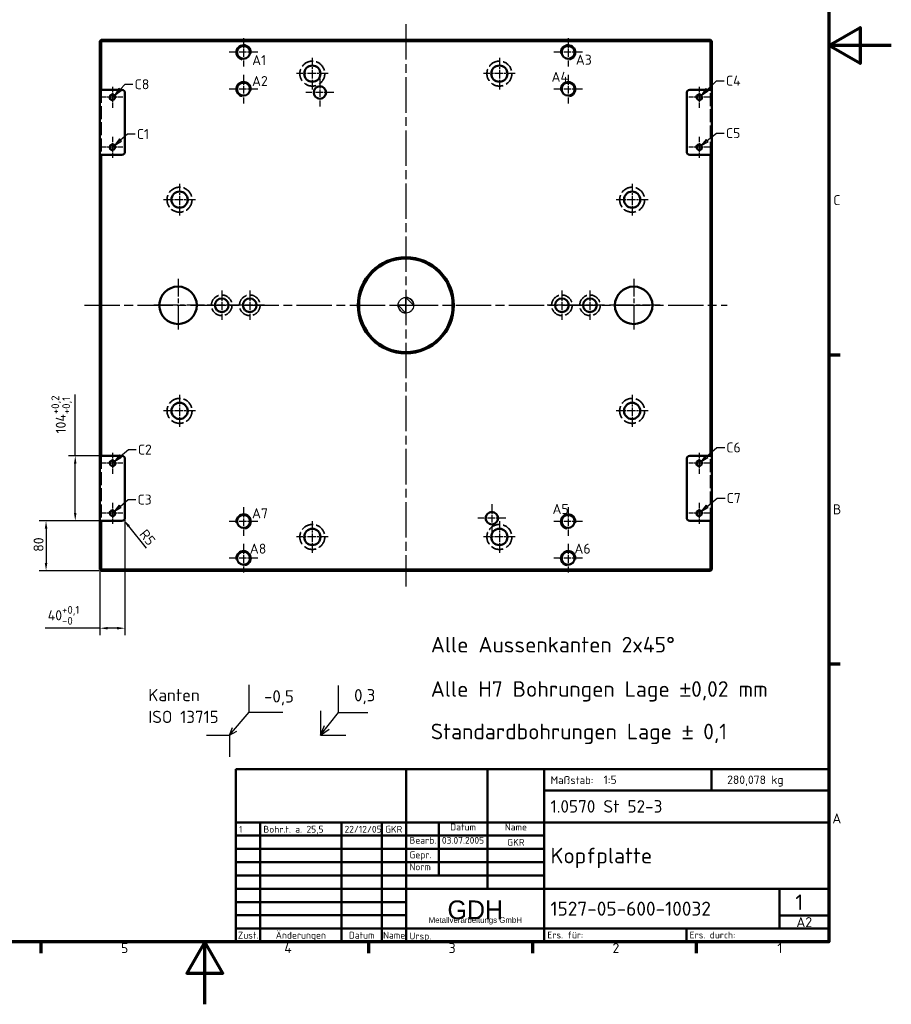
# Model space of a CAD drawing. Extents: x -50 to 2150, y -50 to 3020.
# Tile 2 of 4: x 754 to 2150, y -50 to 1526. Entities that reach past the tile are written whole.
import ezdxf
from ezdxf.enums import TextEntityAlignment as Align

# ---------------------------------------------------------------- set-up
doc = ezdxf.new("R2010")
doc.units = 0
doc.header["$LTSCALE"] = 5
doc.linetypes.add('CHAIN', pattern=[0.3543, 0.2362, -0.0295, 0.0591, -0.0295])
doc.linetypes.add('DASHED', pattern=[0.2067, 0.1654, -0.0413])
doc.layers.get('0').update_dxf_attribs({"lineweight": 25})
for name, color, linetype, lineweight in [('Bemaßung (ISO)', 7, 'Continuous', 25), ('Mittellinie (ISO)', 205, 'Continuous', 25), ('Mittelpunktmarkierung (ISO)', 205, 'Continuous', 25), ('Rahmen (ISO)', 7, 'Continuous', 70), ('Sichtbar (ISO)', 196, 'Continuous', 50), ('Sichtbar schmal (ISO)', 196, 'Continuous', 35), ('Skizziergeometrie (ISO)', 7, 'Continuous', 25), ('Symbol (ISO)', 7, 'Continuous', 25), ('Titel (ISO)', 7, 'Continuous', 50), ('Verdeckt (ISO)', 251, 'DASHED', 35)]:
    doc.layers.add(name, color=color, linetype=linetype, lineweight=lineweight)
doc.styles.add('MSPR_TXT', font='monotxt.shx')
doc.styles.add('Notiztext (DIN)', font='isocpeur.ttf')
doc.styles.add('Textstil125', font='isocpeur.ttf')
doc.dimstyles.new('Standard (DIN)', dxfattribs={"dimscale": 5, "dimtxt": 3.2, "dimasz": 2.5, "dimexe": 2.2, "dimexo": 0.8, "dimgap": 0.8, "dimtad": 1, "dimdec": 4, "dimrnd": 1e-08, "dimtxsty": 'Notiztext (DIN)', "dimcen": 0.09, "dimdle": 10, "dimclrd": 256, "dimclre": 256, "dimclrt": 256, "dimadec": 0, "dimazin": 2, "dimtfac": 0.78125, "dimtdec": 4, "dimtofl": 0, "dimtmove": 0, "dimatfit": 3, "dimfxl": 0, "dimtolj": 1, "dimlwd": -1, "dimlwe": -1, "dimarcsym": 0})

# ---------------------------------------------------------------- blocks, each defined once
blk = doc.blocks.new('Ränder Default Border')
at = {"layer": 'Rahmen (ISO)'}
for p, q in [((410, 198), (413.6, 198)), ((410, 99), (413.6, 99)), ((157.5, 10), (157.5, 6.4)), ((262.5, 10), (262.5, 6.4)), ((315, 10), (315, 6.4)), ((367.5, 10), (367.5, 6.4))]:
    blk.add_line(p, q, dxfattribs=at)
at = {"layer": 'Rahmen (ISO)', "flags": 128}
for points in [[(10, 10), (10, 584), (410, 584), (410, 10), (10, 10)], [(430, 297), (410, 297), (420, 302.77), (420, 291.23), (410, 297)], [(210, -10), (210, 10), (204.23, 0), (215.77, 0), (210, 10)]]:
    blk.add_lwpolyline(points, dxfattribs=at)
at = {"layer": 'Skizziergeometrie (ISO)', "char_height": 3.2, "attachment_point": 7, "style": 'Textstil125'}
for s, insert in [('C', (411.41, 245.9)), ('A', (411.09, 47.9)), ('4', (235.5, 6.4)), ('3', (288.16, 6.4))]:
    blk.add_mtext(s, dxfattribs=dict(at, insert=insert))
for s, insert, line_spacing_factor in [('B', (411.25, 146.9), 1.836198), ('5', (183.16, 6.4), 2.787747), ('2', (340.66, 6.4), 3.01692), ('1', (393.47, 6.4), 3.057869)]:
    blk.add_mtext(s, dxfattribs=dict(at, insert=insert, line_spacing_factor=line_spacing_factor))
blk = doc.blocks.new('Symbol für Ursprungsindikator2')
at = {"layer": 'Bemaßung (ISO)', "flags": 128}
for points in [[(274.45, 213.83), (276.95, 213.83), (274.45, 216.33), (274.45, 213.83)], [(274.45, 213.83), (274.45, 216.33), (274.45, 211.33), (274.45, 213.83)], [(274.45, 213.83), (274.45, 211.33), (271.95, 213.83), (274.45, 213.83)], [(274.45, 213.83), (271.95, 213.83), (274.45, 213.83), (274.45, 213.83)]]:
    blk.add_lwpolyline(points, dxfattribs=at)
at = {"layer": 'Bemaßung (ISO)'}
blk.add_circle((274.45, 213.83), 2.5, dxfattribs=at)
for start, end in [(0, 90), (180, 270)]:
    blk.add_arc((274.45, 213.83), 2.5, start, end, dxfattribs=at)
for points in [[(274.45, 213.83), (276.95, 213.83), (274.45, 216.33), (274.45, 213.83)], [(274.45, 213.83), (274.45, 216.33), (274.45, 211.33), (274.45, 213.83)], [(274.45, 213.83), (274.45, 211.33), (271.95, 213.83), (274.45, 213.83)], [(274.45, 213.83), (271.95, 213.83), (274.45, 213.83)]]:
    blk.add_solid(points, dxfattribs=at)
blk = doc.blocks.new('Führungslinientext17')
at = {"layer": 'Symbol (ISO)', "insert": (225.19, 290.72), "char_height": 3.2, "attachment_point": 7, "style": 'Textstil125'}
blk.add_mtext('A1', dxfattribs=at)
blk = doc.blocks.new('Führungslinientext18')
at = {"layer": 'Symbol (ISO)', "insert": (225.15, 284.03), "char_height": 3.2, "attachment_point": 7, "style": 'Textstil125'}
blk.add_mtext('A2', dxfattribs=at)
blk = doc.blocks.new('Führungslinientext19')
at = {"layer": 'Symbol (ISO)', "insert": (328.9, 290.85), "char_height": 3.2, "attachment_point": 7, "style": 'Textstil125'}
blk.add_mtext('A3', dxfattribs=at)
blk = doc.blocks.new('Führungslinientext20')
at = {"layer": 'Symbol (ISO)', "insert": (321.11, 285.39), "char_height": 3.2, "attachment_point": 7, "style": 'Textstil125'}
blk.add_mtext('A4', dxfattribs=at)
blk = doc.blocks.new('Führungslinientext21')
at = {"layer": 'Symbol (ISO)', "insert": (321.43, 146.99), "char_height": 3.2, "attachment_point": 7, "style": 'Textstil125'}
blk.add_mtext('A5', dxfattribs=at)
blk = doc.blocks.new('Führungslinientext22')
at = {"layer": 'Symbol (ISO)', "insert": (328.44, 134.3), "char_height": 3.2, "attachment_point": 7, "style": 'Textstil125'}
blk.add_mtext('A6', dxfattribs=at)
blk = doc.blocks.new('Führungslinientext23')
at = {"layer": 'Symbol (ISO)', "insert": (225.15, 145.63), "char_height": 3.2, "attachment_point": 7, "style": 'Textstil125'}
blk.add_mtext('A7', dxfattribs=at)
blk = doc.blocks.new('Führungslinientext24')
at = {"layer": 'Symbol (ISO)', "insert": (224.44, 134.3), "char_height": 3.2, "attachment_point": 7, "style": 'Textstil125'}
blk.add_mtext('A8', dxfattribs=at)
blk = doc.blocks.new('Führungslinientext25')
at = {"layer": 'Symbol (ISO)'}
for p, q in [((182.89, 282.93), (184.51, 284.61)), ((184.51, 284.61), (187.01, 284.61)), ((182.53, 283.28), (181.15, 281.14)), ((182.89, 282.93), (181.15, 281.14)), ((181.15, 281.14), (183.25, 282.58)), ((183.25, 282.58), (182.53, 283.28))]:
    blk.add_line(p, q, dxfattribs=at)
at = {"layer": 'Symbol (ISO)', "flags": 128}
blk.add_lwpolyline([(182.53, 283.28), (181.15, 281.14), (183.25, 282.58), (182.53, 283.28)], dxfattribs=at)
at = {"layer": 'Symbol (ISO)'}
blk.add_solid([(182.53, 283.28), (181.15, 281.14), (183.25, 282.58), (182.53, 283.28)], dxfattribs=at)
at = {"layer": 'Symbol (ISO)', "insert": (187.54, 283.01), "char_height": 3.2, "attachment_point": 7, "style": 'Textstil125'}
blk.add_mtext('C8', dxfattribs=at)
blk = doc.blocks.new('Führungslinientext26')
at = {"layer": 'Symbol (ISO)'}
for p, q in [((183.04, 266.78), (185.21, 268.68)), ((185.21, 268.68), (187.71, 268.68)), ((182.71, 267.16), (181.15, 265.14)), ((183.04, 266.78), (181.15, 265.14)), ((181.15, 265.14), (183.37, 266.4)), ((183.37, 266.4), (182.71, 267.16))]:
    blk.add_line(p, q, dxfattribs=at)
at = {"layer": 'Symbol (ISO)', "flags": 128}
blk.add_lwpolyline([(182.71, 267.16), (181.15, 265.14), (183.37, 266.4), (182.71, 267.16)], dxfattribs=at)
at = {"layer": 'Symbol (ISO)'}
blk.add_solid([(182.71, 267.16), (181.15, 265.14), (183.37, 266.4), (182.71, 267.16)], dxfattribs=at)
at = {"layer": 'Symbol (ISO)', "insert": (188.24, 267.08), "char_height": 3.2, "attachment_point": 7, "style": 'Textstil125'}
blk.add_mtext('C1', dxfattribs=at)
blk = doc.blocks.new('Führungslinientext27')
at = {"layer": 'Symbol (ISO)'}
for p, q in [((183.07, 165.55), (185.54, 167.63)), ((185.54, 167.63), (188.04, 167.63)), ((182.74, 165.93), (181.15, 163.94)), ((183.07, 165.55), (181.15, 163.94)), ((181.15, 163.94), (183.39, 165.16)), ((183.39, 165.16), (182.74, 165.93))]:
    blk.add_line(p, q, dxfattribs=at)
at = {"layer": 'Symbol (ISO)', "flags": 128}
blk.add_lwpolyline([(182.74, 165.93), (181.15, 163.94), (183.39, 165.16), (182.74, 165.93)], dxfattribs=at)
at = {"layer": 'Symbol (ISO)'}
blk.add_solid([(182.74, 165.93), (181.15, 163.94), (183.39, 165.16), (182.74, 165.93)], dxfattribs=at)
at = {"layer": 'Symbol (ISO)', "insert": (188.57, 166.03), "char_height": 3.2, "attachment_point": 7, "style": 'Textstil125'}
blk.add_mtext('C2', dxfattribs=at)
blk = doc.blocks.new('Führungslinientext28')
at = {"layer": 'Symbol (ISO)'}
for p, q in [((182.93, 149.45), (185.44, 151.63)), ((185.44, 151.63), (187.94, 151.63)), ((182.6, 149.83), (181.04, 147.82)), ((182.93, 149.45), (181.04, 147.82)), ((181.04, 147.82), (183.26, 149.08)), ((183.26, 149.08), (182.6, 149.83))]:
    blk.add_line(p, q, dxfattribs=at)
at = {"layer": 'Symbol (ISO)', "flags": 128}
blk.add_lwpolyline([(182.6, 149.83), (181.04, 147.82), (183.26, 149.08), (182.6, 149.83)], dxfattribs=at)
at = {"layer": 'Symbol (ISO)'}
blk.add_solid([(182.6, 149.83), (181.04, 147.82), (183.26, 149.08), (182.6, 149.83)], dxfattribs=at)
at = {"layer": 'Symbol (ISO)', "insert": (188.47, 150.03), "char_height": 3.2, "attachment_point": 7, "style": 'Textstil125'}
blk.add_mtext('C3', dxfattribs=at)
blk = doc.blocks.new('Führungslinientext29')
at = {"layer": 'Symbol (ISO)'}
for p, q in [((370.96, 282.86), (373.97, 285.74)), ((373.97, 285.74), (376.47, 285.74)), ((370.62, 283.22), (369.15, 281.14)), ((370.96, 282.86), (369.15, 281.14)), ((369.15, 281.14), (371.31, 282.5)), ((371.31, 282.5), (370.62, 283.22))]:
    blk.add_line(p, q, dxfattribs=at)
at = {"layer": 'Symbol (ISO)', "flags": 128}
blk.add_lwpolyline([(370.62, 283.22), (369.15, 281.14), (371.31, 282.5), (370.62, 283.22)], dxfattribs=at)
at = {"layer": 'Symbol (ISO)'}
blk.add_solid([(370.62, 283.22), (369.15, 281.14), (371.31, 282.5), (370.62, 283.22)], dxfattribs=at)
at = {"layer": 'Symbol (ISO)', "insert": (377, 284.14), "char_height": 3.2, "attachment_point": 7, "style": 'Textstil125'}
blk.add_mtext('C4', dxfattribs=at)
blk = doc.blocks.new('Führungslinientext30')
at = {"layer": 'Symbol (ISO)'}
for p, q in [((370.99, 266.58), (373.97, 268.96)), ((373.97, 268.96), (376.47, 268.96)), ((370.68, 266.97), (369.04, 265.02)), ((370.99, 266.58), (369.04, 265.02)), ((369.04, 265.02), (371.3, 266.19)), ((371.3, 266.19), (370.68, 266.97))]:
    blk.add_line(p, q, dxfattribs=at)
at = {"layer": 'Symbol (ISO)', "flags": 128}
blk.add_lwpolyline([(370.68, 266.97), (369.04, 265.02), (371.3, 266.19), (370.68, 266.97)], dxfattribs=at)
at = {"layer": 'Symbol (ISO)'}
blk.add_solid([(370.68, 266.97), (369.04, 265.02), (371.3, 266.19), (370.68, 266.97)], dxfattribs=at)
at = {"layer": 'Symbol (ISO)', "insert": (377, 267.36), "char_height": 3.2, "attachment_point": 7, "style": 'Textstil125'}
blk.add_mtext('C5', dxfattribs=at)
blk = doc.blocks.new('Führungslinientext31')
at = {"layer": 'Symbol (ISO)'}
for p, q in [((370.91, 165.48), (374.11, 168.3)), ((374.11, 168.3), (376.61, 168.3)), ((370.58, 165.85), (369.04, 163.82)), ((370.91, 165.48), (369.04, 163.82)), ((369.04, 163.82), (371.24, 165.1)), ((371.24, 165.1), (370.58, 165.85))]:
    blk.add_line(p, q, dxfattribs=at)
at = {"layer": 'Symbol (ISO)', "flags": 128}
blk.add_lwpolyline([(370.58, 165.85), (369.04, 163.82), (371.24, 165.1), (370.58, 165.85)], dxfattribs=at)
at = {"layer": 'Symbol (ISO)'}
blk.add_solid([(370.58, 165.85), (369.04, 163.82), (371.24, 165.1), (370.58, 165.85)], dxfattribs=at)
at = {"layer": 'Symbol (ISO)', "insert": (377.14, 166.7), "char_height": 3.2, "attachment_point": 7, "style": 'Textstil125'}
blk.add_mtext('C6', dxfattribs=at)
blk = doc.blocks.new('Führungslinientext32')
at = {"layer": 'Symbol (ISO)'}
for p, q in [((370.96, 149.42), (374.21, 152.12)), ((374.21, 152.12), (376.71, 152.12)), ((370.64, 149.8), (369.04, 147.82)), ((370.96, 149.42), (369.04, 147.82)), ((369.04, 147.82), (371.28, 149.03)), ((371.28, 149.03), (370.64, 149.8))]:
    blk.add_line(p, q, dxfattribs=at)
at = {"layer": 'Symbol (ISO)', "flags": 128}
blk.add_lwpolyline([(370.64, 149.8), (369.04, 147.82), (371.28, 149.03), (370.64, 149.8)], dxfattribs=at)
at = {"layer": 'Symbol (ISO)'}
blk.add_solid([(370.64, 149.8), (369.04, 147.82), (371.28, 149.03), (370.64, 149.8)], dxfattribs=at)
at = {"layer": 'Symbol (ISO)', "insert": (377.23, 150.52), "char_height": 3.2, "attachment_point": 7, "style": 'Textstil125'}
blk.add_mtext('C7', dxfattribs=at)
blk = doc.blocks.new('*D84')
at = {"layer": 'Bemaßung (ISO)'}
for p, q in [((842.6, 828.1), (842.6, 926.4)), ((880.2, 828.1), (831.6, 828.1)), ((842.6, 736.6), (842.6, 815.6)), ((880.2, 724.1), (831.6, 724.1))]:
    blk.add_line(p, q, dxfattribs=at)
for points in [[(840.5, 815.6), (844.6, 815.6), (842.6, 828.1)], [(840.5, 736.6), (844.6, 736.6), (842.6, 724.1)]]:
    blk.add_solid(points, dxfattribs=at)
at = {"layer": 'Defpoints', "color": 0}
for p in [(884.2, 828.1), (842.6, 724.1), (884.2, 724.1)]:
    blk.add_point(p, dxfattribs=at)
at = {"layer": 'Bemaßung (ISO)', "insert": (804.4, 863.9), "char_height": 16, "attachment_point": 1, "rotation": 90, "style": 'Notiztext (DIN)'}
blk.add_mtext('\\A1;104{\\H12.500000;\\S+0,2^ +0,1;}', dxfattribs=at)
blk = doc.blocks.new('*D85')
at = {"layer": 'Bemaßung (ISO)'}
for p, q in [((882.2, 1488.1), (882.2, 541.1)), ((922.2, 819.1), (922.2, 541.1)), ((882.2, 552.1), (794.5, 552.1)), ((909.7, 552.1), (894.7, 552.1))]:
    blk.add_line(p, q, dxfattribs=at)
for points in [[(894.7, 554.2), (894.7, 550.1), (882.2, 552.1)], [(909.7, 554.2), (909.7, 550.1), (922.2, 552.1)]]:
    blk.add_solid(points, dxfattribs=at)
at = {"layer": 'Defpoints', "color": 0}
for p in [(882.2, 1492.1), (922.2, 823.1), (922.2, 552.1)]:
    blk.add_point(p, dxfattribs=at)
at = {"layer": 'Bemaßung (ISO)', "insert": (798.5, 587.8), "char_height": 16, "attachment_point": 1, "style": 'Notiztext (DIN)'}
blk.add_mtext('\\A1;40{\\H12.500000;\\S+0,1^ -0;}', dxfattribs=at)
blk = doc.blocks.new('*D86')
at = {"layer": 'Bemaßung (ISO)'}
blk.add_line((956.8, 680.4), (928.3, 715.6), dxfattribs=at)
blk.add_solid([(929.9, 716.9), (926.6, 714.2), (920.4, 725.3)], dxfattribs=at)
at = {"layer": 'Defpoints', "color": 0}
for p in [(917.2, 729.1), (920.4, 725.3)]:
    blk.add_point(p, dxfattribs=at)
at = {"layer": 'Bemaßung (ISO)', "insert": (956.7, 712.3), "char_height": 16, "attachment_point": 1, "rotation": 309.0577, "style": 'Notiztext (DIN)'}
blk.add_mtext('\\A1;R5', dxfattribs=at)
blk = doc.blocks.new('*D87')
at = {"layer": 'Bemaßung (ISO)'}
for p, q in [((880.2, 724.1), (784.8, 724.1)), ((795.8, 711.6), (795.8, 656.6)), ((880.2, 644.1), (784.8, 644.1))]:
    blk.add_line(p, q, dxfattribs=at)
for points in [[(793.8, 711.6), (797.9, 711.6), (795.8, 724.1)], [(793.8, 656.6), (797.9, 656.6), (795.8, 644.1)]]:
    blk.add_solid(points, dxfattribs=at)
at = {"layer": 'Defpoints', "color": 0}
for p in [(884.2, 724.1), (795.8, 644.1), (884.2, 644.1)]:
    blk.add_point(p, dxfattribs=at)
at = {"layer": 'Bemaßung (ISO)', "insert": (775.8, 674.5), "char_height": 16, "attachment_point": 1, "rotation": 90, "style": 'Notiztext (DIN)'}
blk.add_mtext('\\A1;80', dxfattribs=at)
blk = doc.blocks.new('Schriftfelder DIN_6671_GDH')
at = {"layer": 'Titel (ISO)'}
for p, q in [((288.4, 155.08), (98.4, 155.08)), ((98.4, 155.08), (98.4, 99.83)), ((153, 99.83), (153, 155.08)), ((179, 138.08), (179, 155.08)), ((197.2, 99.83), (197.2, 155.08)), ((250.8, 148.33), (250.8, 155.08)), ((288.4, 99.83), (288.4, 155.08)), ((197.2, 148.33), (288.4, 148.33)), ((98.4, 138.08), (288.4, 138.08)), ((106.2, 99.83), (106.2, 138.08)), ((132.2, 99.83), (132.2, 138.08)), ((145.2, 99.83), (145.2, 138.08)), ((163.4, 121.08), (163.4, 138.08)), ((179, 116.83), (179, 138.08)), ((98.4, 133.83), (153, 133.83)), ((153, 133.83), (197.2, 133.83)), ((98.4, 129.58), (153, 129.58)), ((153, 129.58), (197.2, 129.58)), ((98.4, 125.33), (153, 125.33)), ((153, 125.33), (197.2, 125.33)), ((98.4, 121.08), (153, 121.08)), ((153, 121.08), (197.2, 121.08)), ((98.4, 116.83), (153, 116.83)), ((153, 116.83), (288.4, 116.83)), ((272.6, 104.08), (272.6, 116.83)), ((98.4, 112.58), (153, 112.58)), ((153, 108.33), (98.4, 108.33)), ((272.6, 108.22), (288.4, 108.22)), ((98.4, 104.08), (153, 104.08)), ((153, 104.08), (197.2, 104.08)), ((197.2, 104.08), (288.4, 104.08)), ((242.8, 99.83), (242.8, 104.08)), ((98.4, 99.83), (288.4, 99.83))]:
    blk.add_line(p, q, dxfattribs=at)
at = {"color": 5, "insert": (175.1, 107), "char_height": 6, "width": 44.2, "attachment_point": 8, "line_spacing_factor": 1.162, "style": 'MSPR_TXT'}
blk.add_mtext('\\fVineta BT|b0|i0;\\H6.0000;GDH', dxfattribs=at)
at = {"layer": 'Titel (ISO)', "style": 'Notiztext (DIN)'}
blk.add_text('Maßstab:', height=2.5, dxfattribs=at).set_placement((199.2, 152.88), align=Align.TOP_LEFT)
for s, p in [('Datum', (171.2, 134.83)), ('Name', (188.1, 134.83))]:
    blk.add_text(s, height=2.2, dxfattribs=at).set_placement(p, align=Align.BOTTOM_CENTER)
for s, p in [('Bearb.', (154, 130.58)), ('Gepr.', (154, 125.93)), ('Norm', (154, 122.08))]:
    blk.add_text(s, height=2.2, dxfattribs=at).set_placement(p, align=Align.BOTTOM_LEFT)
for s, p in [('Zust.', (102.3, 101.95)), ('Änderungen', (119.2, 101.95)), ('Datum', (138.7, 101.95)), ('Name', (149.1, 101.95))]:
    blk.add_text(s, height=2.2, dxfattribs=at).set_placement(p, align=Align.MIDDLE_CENTER)
for s, p in [('Ursp.', (154, 101.68)), ('Ers. für:', (198.2, 102.03)), ('Ers. durch:', (243.8, 102.03))]:
    blk.add_text(s, height=2.2, dxfattribs=at).set_placement(p, align=Align.MIDDLE_LEFT)
for s, insert, char_height, width, attachment_point in [('\\fISOCPEUR|b0|i0;\\H4.5000;1527-05-600-10032', (199.2, 110.45), 4.5, 73.4, 4), ('\\fArial|b0|i0;\\H1.8000;Metallverarbeitungs GmbH', (175.1, 106.54), 1.8, 44.2, 5)]:
    blk.add_mtext(s, dxfattribs=dict(at, insert=insert, char_height=char_height, width=width, attachment_point=attachment_point))
for tag, height, p in [('FirstViewScale', 2.7, (216.2, 153.08)), ('TotalMass', 2.7, (255.8, 153.08)), ('AI1', 2.2, (99.4, 136.98)), ('AB1', 2.2, (107.2, 136.98)), ('AD1', 2.2, (133.2, 136.98)), ('AN1', 2.2, (146.2, 136.98)), ('AI2', 2.2, (99.4, 132.73)), ('AB2', 2.2, (107.2, 132.73)), ('AD2', 2.2, (133.2, 132.73)), ('AN2', 2.2, (146.2, 132.73)), ('AI3', 2.2, (99.4, 128.48)), ('AB3', 2.2, (107.2, 128.48)), ('AD3', 2.2, (133.2, 128.48)), ('AN3', 2.2, (146.2, 128.48)), ('AI4', 2.2, (99.4, 124.23)), ('AB4', 2.2, (107.2, 124.23)), ('AD4', 2.2, (133.2, 124.23)), ('AN4', 2.2, (146.2, 124.23)), ('AI5', 2.2, (99.4, 119.98)), ('AB5', 2.2, (107.2, 119.98)), ('AD5', 2.2, (133.2, 119.98)), ('AN5', 2.2, (146.2, 119.98)), ('AI6', 2.2, (99.4, 115.73)), ('AB6', 2.2, (107.2, 115.73)), ('AD6', 2.2, (133.2, 115.73)), ('AN6', 2.2, (146.2, 115.73)), ('AI7', 2.2, (99.4, 111.48)), ('AB7', 2.2, (107.2, 111.48)), ('AD7', 2.2, (133.2, 111.48)), ('AN7', 2.2, (146.2, 111.48)), ('AI8', 2.2, (99.4, 107.23)), ('AB8', 2.2, (107.2, 107.23)), ('AD8', 2.2, (133.2, 107.23)), ('AN8', 2.2, (146.2, 107.23))]:
    blk.add_attdef(tag, text='', height=height, dxfattribs=at).set_placement(p, align=Align.TOP_LEFT)
for tag, height, p in [('MATERIAL', 4, (199.2, 143.2)), ('BEZEICHNUNG', 5, (199.2, 127.45))]:
    blk.add_attdef(tag, text='', height=height, dxfattribs=at).set_placement(p, align=Align.MIDDLE_LEFT)
for tag, p in [('ERSTELLUNGSDATUM', (164.4, 130.58)), ('KONTROLLDATUM', (164.4, 126.33)), ('GENEHM.DAT._KONSTR.', (164.4, 122.08))]:
    blk.add_attdef(tag, text='', height=2.2, dxfattribs=at).set_placement(p, align=Align.BOTTOM_LEFT)
for tag, height, p in [('KONSTRUKTEUR', 2.2, (188.1, 131.7)), ('KONTROLLIERT_VON', 2.2, (188.1, 127.45)), ('KONSTR._GEN._VON', 2.2, (188.1, 123.2)), ('Blattnummer', 5, (280.5, 112.52)), ('Blattgröße', 3.2, (280.5, 106.15))]:
    blk.add_attdef(tag, text='', height=height, dxfattribs=at).set_placement(p, align=Align.MIDDLE_CENTER)
blk = doc.blocks.new('Alle Aussenkanten 2x45°')
at = {"layer": 'Symbol (ISO)', "insert": (-38.98, 2.5), "char_height": 5, "attachment_point": 1, "style": 'Notiztext (DIN)'}
blk.add_mtext('\\fISOCPEUR|b0|i0;\\H5.0000;Alle Aussenkanten 2x45°', dxfattribs=at)
blk = doc.blocks.new('Kanten ISO 13715')
at = {"layer": 'Skizziergeometrie (ISO)'}
for p, q in [((-15.52, 3.47), (-15.52, 14.66)), ((20.98, 3.37), (20.98, 14.34)), ((13.6, 4.1), (13.6, -5.9)), ((-23.5, -5.9), (-15.52, 3.47)), ((-15.52, 3.47), (-1.82, 3.47)), ((13.6, -5.9), (20.98, 3.37)), ((20.98, 3.37), (32.88, 3.37)), ((-23.5, -5.9), (-22.34, -2.7)), ((13.6, -5.9), (15.26, -1.94)), ((13.6, -5.9), (17.08, -3.39)), ((-32.88, -5.9), (-23.5, -5.9)), ((-23.5, -5.9), (-20.53, -4.25)), ((-23.5, -5.9), (-23.5, -14.66)), ((13.6, -5.9), (23.88, -5.9))]:
    blk.add_line(p, q, dxfattribs=at)
at = {"layer": 'Symbol (ISO)', "insert": (-56.71, 13.01), "char_height": 5, "width": 35.8775, "attachment_point": 1, "line_spacing_factor": 1.068348, "style": 'Notiztext (DIN)'}
blk.add_mtext('\\fISOCPEUR|b0|i0;\\H5.0000;Kanten\\PISO 13715', dxfattribs=at)
at = {"layer": 'Symbol (ISO)', "style": 'Notiztext (DIN)'}
for tag, p in [('K1', (-9.45, 12.47)), ('K2', (27.3, 12.94))]:
    blk.add_attdef(tag, text='', height=5, dxfattribs=at).set_placement(p, align=Align.TOP_LEFT)
blk = doc.blocks.new('H7 +-0_02mm')
at = {"layer": 'Symbol (ISO)', "insert": (-53.63, 10.05), "char_height": 5, "attachment_point": 1, "line_spacing_factor": 1.63327, "style": 'Notiztext (DIN)'}
blk.add_mtext('\\fISOCPEUR|b0|i0;\\H5.0000;Alle H7 Bohrungen Lage \\fAIGDT|b0|i0;\\H5.0000;`\\fISOCPEUR|b0|i0;\\H5.0000;0,02 mm\\PStandardbohrungen Lage \\fAIGDT|b0|i0;\\H5.0000;`\\fISOCPEUR|b0|i0;\\H5.0000; 0,1', dxfattribs=at)

msp = doc.modelspace()

# ---------------------------------------------------------------- linework, layer by layer
at = {"layer": 'Mittellinie (ISO)', "linetype": 'CHAIN', "ltscale": 47.981937}
for p, q in [((1372.2308, 1519.14071), (1372.2308, 619.14071)), ((857.2308, 1069.14071), (1887.2308, 1069.14071))]:
    msp.add_line(p, q, dxfattribs=at)
at = {"layer": 'Mittelpunktmarkierung (ISO)', "linetype": 'CHAIN', "ltscale": 10.167892}
for p, q in [((1112.2308, 1497.01671), (1112.2308, 1451.26471)), ((1632.2308, 1497.01671), (1632.2308, 1451.26471)), ((1135.1068, 1474.14071), (1089.3548, 1474.14071)), ((1655.1068, 1474.14071), (1609.3548, 1474.14071)), ((1112.2308, 1438.01671), (1112.2308, 1392.26471)), ((1632.2308, 1438.01671), (1632.2308, 1392.26471)), ((1135.1068, 1415.14071), (1089.3548, 1415.14071)), ((1655.1068, 1415.14071), (1609.3548, 1415.14071)), ((1112.2308, 746.01671), (1112.2308, 700.26471)), ((1632.2308, 746.01671), (1632.2308, 700.26471)), ((1135.1068, 723.14071), (1089.3548, 723.14071)), ((1655.1068, 723.14071), (1609.3548, 723.14071)), ((1112.2308, 687.01671), (1112.2308, 641.26471)), ((1632.2308, 687.01671), (1632.2308, 641.26471)), ((1135.1068, 664.14071), (1089.3548, 664.14071)), ((1655.1068, 664.14071), (1609.3548, 664.14071))]:
    msp.add_line(p, q, dxfattribs=at)
at = {"layer": 'Mittelpunktmarkierung (ISO)', "linetype": 'CHAIN', "ltscale": 11.334215}
for p, q in [((1222.38817, 1465.51425), (1222.38817, 1414.51425)), ((1522.07344, 1465.51425), (1522.07344, 1414.51425)), ((1247.88817, 1440.01425), (1196.88817, 1440.01425)), ((1547.57344, 1440.01425), (1496.57344, 1440.01425)), ((1009.70769, 1263.68801), (1009.70769, 1212.68801)), ((1734.75392, 1263.68801), (1734.75392, 1212.68801)), ((1035.20769, 1238.18801), (984.20769, 1238.18801)), ((1760.25392, 1238.18801), (1709.25392, 1238.18801)), ((1009.70769, 925.5934), (1009.70769, 874.5934)), ((1734.75392, 925.5934), (1734.75392, 874.5934)), ((1035.20769, 900.0934), (984.20769, 900.0934)), ((1760.25392, 900.0934), (1709.25392, 900.0934)), ((1222.38817, 723.76717), (1222.38817, 672.76717)), ((1522.07344, 723.76717), (1522.07344, 672.76717)), ((1247.88817, 698.26717), (1196.88817, 698.26717)), ((1547.57344, 698.26717), (1496.57344, 698.26717))]:
    msp.add_line(p, q, dxfattribs=at)
at = {"layer": 'Mittelpunktmarkierung (ISO)', "linetype": 'CHAIN', "ltscale": 7.417432}
for p, q in [((902.2308, 1418.82871), (902.2308, 1385.45271)), ((1842.2308, 1418.82871), (1842.2308, 1385.45271)), ((918.9188, 1402.14071), (885.5428, 1402.14071)), ((1858.9188, 1402.14071), (1825.5428, 1402.14071)), ((902.2308, 1338.82871), (902.2308, 1305.45271)), ((1842.2308, 1338.82871), (1842.2308, 1305.45271)), ((918.9188, 1322.14071), (885.5428, 1322.14071)), ((1858.9188, 1322.14071), (1825.5428, 1322.14071)), ((902.2308, 832.82871), (902.2308, 799.45271)), ((1842.2308, 832.82871), (1842.2308, 799.45271)), ((918.9188, 816.14071), (885.5428, 816.14071)), ((1858.9188, 816.14071), (1825.5428, 816.14071)), ((902.2308, 752.82871), (902.2308, 719.45271)), ((1842.2308, 752.82871), (1842.2308, 719.45271)), ((918.9188, 736.14071), (885.5428, 736.14071)), ((1858.9188, 736.14071), (1825.5428, 736.14071))]:
    msp.add_line(p, q, dxfattribs=at)
at = {"layer": 'Mittelpunktmarkierung (ISO)', "linetype": 'CHAIN', "ltscale": 10.000767}
for p, q in [((1234.56288, 1432.38077), (1234.56288, 1387.38077)), ((1257.06288, 1409.88077), (1212.06288, 1409.88077)), ((1509.89873, 750.90064), (1509.89873, 705.90064)), ((1532.39873, 728.40064), (1487.39873, 728.40064))]:
    msp.add_line(p, q, dxfattribs=at)
at = {"layer": 'Mittelpunktmarkierung (ISO)', "linetype": 'CHAIN', "ltscale": 23.990969}
for p, q in [((1007.2308, 1111.64071), (1007.2308, 1026.64071)), ((1737.2308, 1111.64071), (1737.2308, 1026.64071)), ((1049.7308, 1069.14071), (964.7308, 1069.14071)), ((1779.7308, 1069.14071), (1694.7308, 1069.14071))]:
    msp.add_line(p, q, dxfattribs=at)
at = {"layer": 'Mittelpunktmarkierung (ISO)', "linetype": 'CHAIN', "ltscale": 10.44525}
for p, q in [((1077.2308, 1092.64071), (1077.2308, 1045.64071)), ((1122.2308, 1092.64071), (1122.2308, 1045.64071)), ((1622.2308, 1092.64071), (1622.2308, 1045.64071)), ((1667.2308, 1092.64071), (1667.2308, 1045.64071)), ((1100.7308, 1069.14071), (1053.7308, 1069.14071)), ((1145.7308, 1069.14071), (1098.7308, 1069.14071)), ((1645.7308, 1069.14071), (1598.7308, 1069.14071)), ((1690.7308, 1069.14071), (1643.7308, 1069.14071))]:
    msp.add_line(p, q, dxfattribs=at)
at = {"layer": 'Sichtbar (ISO)'}
for p, q in [((882.2308, 1492.14071), (883.2308, 1493.14071)), ((882.2308, 1492.14071), (882.2308, 1414.14071)), ((883.2308, 1493.14071), (884.2308, 1494.14071)), ((884.2308, 1492.14071), (883.2308, 1493.14071)), ((1860.2308, 1494.14071), (884.2308, 1494.14071)), ((884.2308, 1492.14071), (1860.2308, 1492.14071)), ((884.2308, 1414.14071), (884.2308, 1492.14071)), ((1860.2308, 1494.14071), (1861.2308, 1493.14071)), ((1860.2308, 1492.14071), (1861.2308, 1493.14071)), ((1860.2308, 1492.14071), (1860.2308, 1414.14071)), ((1861.2308, 1493.14071), (1862.2308, 1492.14071)), ((1862.2308, 1414.14071), (1862.2308, 1492.14071)), ((882.2308, 1414.14071), (884.2308, 1414.14071)), ((882.2308, 1310.14071), (882.2308, 1414.14071)), ((884.2308, 1414.14071), (917.2308, 1414.14071)), ((922.2308, 1409.14071), (922.2308, 1315.14071)), ((1822.2308, 1315.14071), (1822.2308, 1409.14071)), ((1827.2308, 1414.14071), (1860.2308, 1414.14071)), ((1860.2308, 1414.14071), (1862.2308, 1414.14071)), ((1862.2308, 1414.14071), (1862.2308, 1310.14071)), ((882.2308, 1310.14071), (882.2308, 828.14071)), ((884.2308, 1310.14071), (882.2308, 1310.14071)), ((884.2308, 828.14071), (884.2308, 1310.14071)), ((917.2308, 1310.14071), (884.2308, 1310.14071)), ((1860.2308, 1310.14071), (1827.2308, 1310.14071)), ((1860.2308, 1310.14071), (1860.2308, 828.14071)), ((1862.2308, 1310.14071), (1860.2308, 1310.14071)), ((1862.2308, 828.14071), (1862.2308, 1310.14071)), ((882.2308, 828.14071), (884.2308, 828.14071)), ((882.2308, 724.14071), (882.2308, 828.14071)), ((884.2308, 828.14071), (917.2308, 828.14071)), ((922.2308, 823.14071), (922.2308, 729.14071)), ((1822.2308, 729.14071), (1822.2308, 823.14071)), ((1827.2308, 828.14071), (1860.2308, 828.14071)), ((1860.2308, 828.14071), (1862.2308, 828.14071)), ((1862.2308, 828.14071), (1862.2308, 724.14071)), ((882.2308, 724.14071), (882.2308, 646.14071)), ((884.2308, 724.14071), (882.2308, 724.14071)), ((884.2308, 646.14071), (884.2308, 724.14071)), ((917.2308, 724.14071), (884.2308, 724.14071)), ((1860.2308, 724.14071), (1827.2308, 724.14071)), ((1860.2308, 724.14071), (1860.2308, 646.14071)), ((1862.2308, 724.14071), (1860.2308, 724.14071)), ((1862.2308, 646.14071), (1862.2308, 724.14071)), ((883.2308, 645.14071), (882.2308, 646.14071)), ((884.2308, 646.14071), (883.2308, 645.14071)), ((884.2308, 644.14071), (883.2308, 645.14071)), ((1860.2308, 646.14071), (884.2308, 646.14071)), ((884.2308, 644.14071), (1860.2308, 644.14071)), ((1860.2308, 646.14071), (1861.2308, 645.14071)), ((1861.2308, 645.14071), (1860.2308, 644.14071)), ((1862.2308, 646.14071), (1861.2308, 645.14071))]:
    msp.add_line(p, q, dxfattribs=at)
for centre, radius in [((1112.2308, 1474.14071), 10.376), ((1632.2308, 1474.14071), 10.376), ((1222.38817, 1440.01425), 13), ((1522.07344, 1440.01425), 13), ((1112.2308, 1415.14071), 10.376), ((1234.56288, 1409.88077), 10), ((1632.2308, 1415.14071), 10.376), ((902.2308, 1402.14071), 4.188), ((1842.2308, 1402.14071), 4.188), ((902.2308, 1322.14071), 4.188), ((1842.2308, 1322.14071), 4.188), ((1009.70769, 1238.18801), 13), ((1734.75392, 1238.18801), 13), ((1372.2308, 1069.14071), 77), ((1372.2308, 1069.14071), 75), ((1007.2308, 1069.14071), 30), ((1737.2308, 1069.14071), 30), ((1077.2308, 1069.14071), 11), ((1122.2308, 1069.14071), 11), ((1622.2308, 1069.14071), 11), ((1667.2308, 1069.14071), 11), ((1009.70769, 900.0934), 13), ((1734.75392, 900.0934), 13), ((902.2308, 816.14071), 4.188), ((1842.2308, 816.14071), 4.188), ((902.2308, 736.14071), 4.188), ((1112.2308, 723.14071), 10.376), ((1509.89873, 728.40064), 10), ((1632.2308, 723.14071), 10.376), ((1842.2308, 736.14071), 4.188), ((1222.38817, 698.26717), 13), ((1522.07344, 698.26717), 13), ((1112.2308, 664.14071), 10.376), ((1632.2308, 664.14071), 10.376)]:
    msp.add_circle(centre, radius, dxfattribs=at)
for centre, start, end in [((917.2308, 1409.14071), 0, 90), ((1827.2308, 1409.14071), 90, 180), ((917.2308, 1315.14071), 270, 0), ((1827.2308, 1315.14071), 180, 270), ((917.2308, 823.14071), 0, 90), ((1827.2308, 823.14071), 90, 180), ((917.2308, 729.14071), 270, 0), ((1827.2308, 729.14071), 180, 270)]:
    msp.add_arc(centre, 5, start, end, dxfattribs=at)
at = {"layer": 'Sichtbar schmal (ISO)'}
for centre, radius, start, end in [((1112.2308, 1474.14071), 12, 350, 260), ((1632.2308, 1474.14071), 12, 280, 190), ((1112.2308, 1415.14071), 12, 350, 260), ((1632.2308, 1415.14071), 12, 280, 190), ((902.2308, 1402.14071), 5, 350, 260), ((1842.2308, 1402.14071), 5, 280, 190), ((902.2308, 1322.14071), 5, 350, 260), ((1842.2308, 1322.14071), 5, 280, 190), ((902.2308, 816.14071), 5, 280, 190), ((1842.2308, 816.14071), 5, 350, 260), ((902.2308, 736.14071), 5, 280, 190), ((1842.2308, 736.14071), 5, 350, 260), ((1112.2308, 723.14071), 12, 280, 190), ((1632.2308, 723.14071), 12, 350, 260), ((1112.2308, 664.14071), 12, 280, 190), ((1632.2308, 664.14071), 12, 350, 260)]:
    msp.add_arc(centre, radius, start, end, dxfattribs=at)
at = {"layer": 'Verdeckt (ISO)', "ltscale": 25.157232}
for p, q in [((884.2308, 1414.14071), (884.2308, 1310.14071)), ((1860.2308, 1310.14071), (1860.2308, 1414.14071)), ((884.2308, 828.14071), (884.2308, 724.14071)), ((1860.2308, 724.14071), (1860.2308, 828.14071))]:
    msp.add_line(p, q, dxfattribs=at)
at = {"layer": 'Verdeckt (ISO)', "ltscale": 24.318085}
for centre in [(1222.38817, 1440.01425), (1522.07344, 1440.01425), (1009.70769, 1238.18801), (1734.75392, 1238.18801), (1009.70769, 900.0934), (1734.75392, 900.0934), (1222.38817, 698.26717), (1522.07344, 698.26717)]:
    msp.add_circle(centre, 20, dxfattribs=at)
at = {"layer": 'Verdeckt (ISO)', "ltscale": 25.078026}
for centre in [(1077.2308, 1069.14071), (1122.2308, 1069.14071), (1622.2308, 1069.14071), (1667.2308, 1069.14071)]:
    msp.add_circle(centre, 16.5, dxfattribs=at)

# ---------------------------------------------------------------- block references
at = {"xscale": 5, "yscale": 5, "zscale": 5}
for name, p in [('Ränder Default Border', (0, 0)), ('Alle Aussenkanten 2x45°', (1607.25497, 525.81386)), ('H7 +-0_02mm', (1680.34564, 417.08579))]:
    msp.add_blockref(name, p, dxfattribs=at)
for name, p, xscale, yscale, zscale, values in [('Kanten ISO 13715', (1182.17526, 403.87416), 3.925908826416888, 3.925908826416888, 3.925908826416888, {'K1': '-0,5', 'K2': '0,3'}), ('Schriftfelder DIN_6671_GDH', (607.9954, -449.1403), 5, 5, 5, {'Blattnummer': '1 ', 'Blattgröße': 'A2', 'ERSTELLUNGSDATUM': '03.07.2005', 'AI1': '1', 'AB1': 'Bohr.t. a. 25,5', 'AD1': '22/12/05', 'AN1': 'GKR', 'BEZEICHNUNG': 'Kopfplatte', 'FirstViewScale': '1:5', 'TotalMass': '280,078 kg', 'KONSTRUKTEUR': 'GKR', 'MATERIAL': '1.0570 St 52-3'})]:
    msp.add_blockref(name, p, dxfattribs=dict(xscale=xscale, yscale=yscale, zscale=zscale)).add_auto_attribs(values)
at = {"layer": 'Bemaßung (ISO)', "xscale": 5, "yscale": 5, "zscale": 5}
msp.add_blockref('Symbol für Ursprungsindikator2', (0, 0), dxfattribs=at)
at = {"layer": 'Symbol (ISO)', "xscale": 5, "yscale": 5, "zscale": 5}
for name in ['Führungslinientext17', 'Führungslinientext19', 'Führungslinientext25', 'Führungslinientext18', 'Führungslinientext20', 'Führungslinientext29', 'Führungslinientext26', 'Führungslinientext30', 'Führungslinientext27', 'Führungslinientext31', 'Führungslinientext32', 'Führungslinientext28', 'Führungslinientext23', 'Führungslinientext21', 'Führungslinientext24', 'Führungslinientext22']:
    msp.add_blockref(name, (0, 0), dxfattribs=at)

# ---------------------------------------------------------------- dimensions: what is measured, and where the dimension line sits
at = {"layer": 'Bemaßung (ISO)'}
for base, p1, p2, angle, override, picture, middle in [((922.2308, 552.13941), (882.2308, 1492.14071), (922.2308, 823.14071), 180, {"dimgap": 0.8, "dimdec": 4, "dimtol": 1, "dimlim": 0, "dimtp": 0.1, "dimtm": 1e-09, "dimtdec": 4}, '*D85', (822.49692, 552.13941)), ((842.56513, 724.14071), (884.2308, 828.14071), (884.2308, 724.14071), 270, {"dimgap": 0.8, "dimdec": 4, "dimtol": 1, "dimlim": 0, "dimtp": 0.2, "dimtm": -0.1, "dimtdec": 4}, '*D84', (842.56513, 893.12111)), ((795.84553, 644.14071), (884.2308, 724.14071), (884.2308, 644.14071), 90, {"dimdec": 4, "dimtp": 0, "dimtm": 0, "dimtdec": 4, "dimtmove": 1}, '*D87', (795.84553, 684.14071))]:
    dim = msp.add_linear_dim(base=base, p1=p1, p2=p2, angle=angle, dimstyle='Standard (DIN)', override=override, dxfattribs=at)
    dim.commit()
    dim.dimension.update_dxf_attribs({"geometry": picture, "text_midpoint": middle, "dimtype": 160})
dim = msp.add_radius_dim(center=(917.2308, 729.14071), mpoint=(920.38132, 725.25815), dimstyle='Standard (DIN)', override={"dimdec": 4, "dimcen": 0, "dimtp": 0, "dimtm": 0, "dimtdec": 4}, dxfattribs=at)
dim.commit()
dim.dimension.update_dxf_attribs({"geometry": '*D86', "text_midpoint": (947.68423, 691.61122), "dimtype": 164})

doc.saveas('drawing.dxf')
